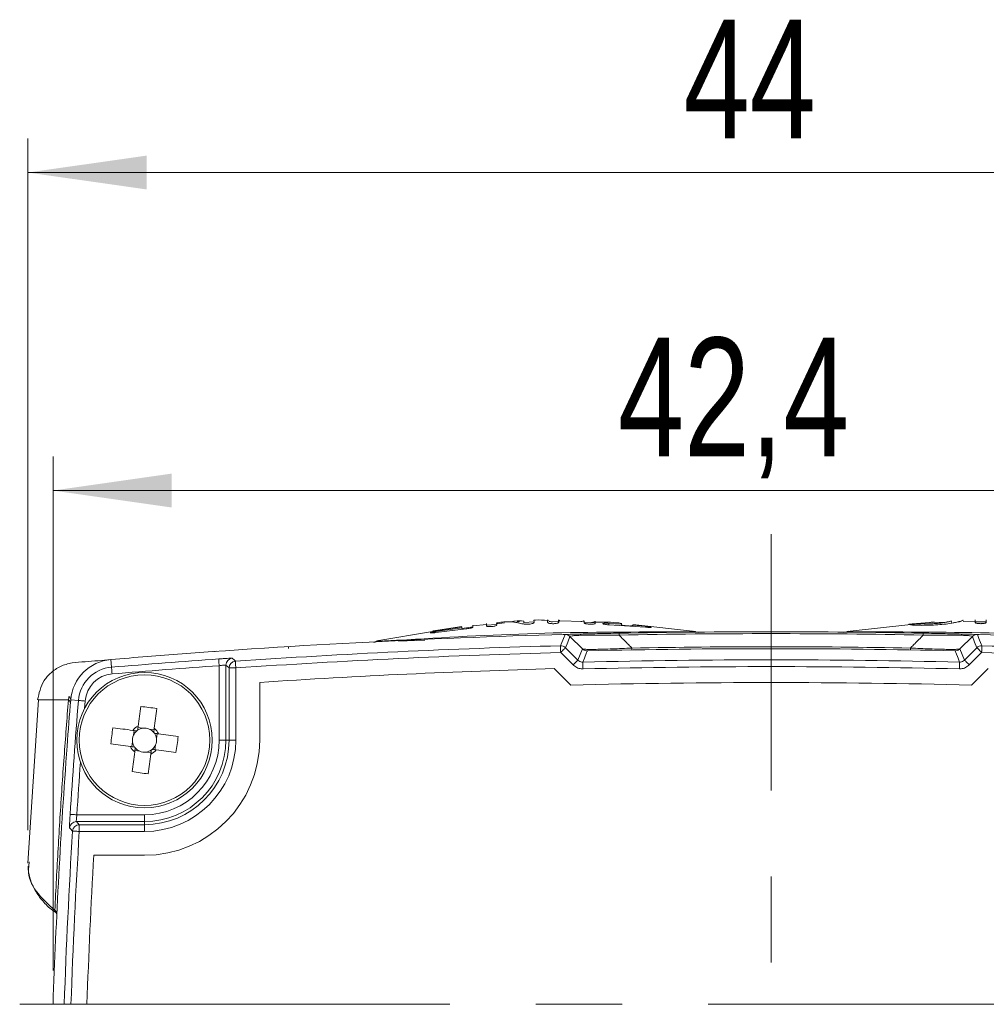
# Model space of a CAD drawing. Header units: millimetres. Extents: x 5 to 415, y 5 to 292.
# Tile 15 of 57: x 77 to 106, y 133 to 162. Entities that reach past the tile are written whole.
import ezdxf

# ---------------------------------------------------------------- set-up
doc = ezdxf.new("R2010")
doc.units = ezdxf.units.MM
doc.linetypes.add('CENTERX2', pattern=[20.32, 12.7, -2.54, 2.54, -2.54])
doc.styles.add('SLDTEXTSTYLE0', font='TXT', dxfattribs={"width": 0.75})
doc.dimstyles.new('SLDDIMSTYLE0', dxfattribs={"dimtxt": 3.5, "dimasz": 3.5, "dimexe": 0, "dimexo": 0.0625, "dimgap": 0.875, "dimtad": 1, "dimdec": 1, "dimrnd": 1e-09, "dimzin": 12, "dimdsep": 46, "dimtxsty": 'SLDTEXTSTYLE0', "dimsah": 1, "dimcen": 0.09, "dimadec": 0, "dimazin": 3, "dimtfac": 1, "dimtdec": 1, "dimtofl": 0, "dimtmove": 0, "dimatfit": 3, "dimfxl": 1, "dimfrac": 2, "dimtolj": 1, "dimtzin": 12, "dimarcsym": 0})

# ---------------------------------------------------------------- blocks, each defined once
blk = doc.blocks.new('_D_9')
at = {"color": 7, "linetype": 'Continuous', "lineweight": 0}
for p, q in [((78.323, 134.279), (78.323, 149.448)), ((120.723, 134.279), (120.723, 149.448)), ((120.723, 148.448), (78.323, 148.448))]:
    blk.add_line(p, q, dxfattribs=at)
for points in [[(78.323, 148.448), (81.823, 147.948), (81.823, 148.948)], [(120.723, 148.448), (117.223, 148.948), (117.223, 147.948)]]:
    blk.add_solid(points, dxfattribs=at)
at = {"color": 7, "linetype": 'Continuous', "lineweight": 0, "insert": (94.997, 152.96), "char_height": 3.5, "attachment_point": 1, "style": 'SLDTEXTSTYLE0'}
blk.add_mtext('42,4', dxfattribs=at)
blk = doc.blocks.new('_D_10')
at = {"color": 7, "linetype": 'Continuous', "lineweight": 0}
for p, q in [((77.584, 138.416), (77.584, 158.837)), ((121.461, 138.416), (121.461, 158.837)), ((121.461, 157.837), (77.584, 157.837))]:
    blk.add_line(p, q, dxfattribs=at)
for points in [[(77.584, 157.837), (81.084, 157.337), (81.084, 158.337)], [(121.461, 157.837), (117.961, 158.337), (117.961, 157.337)]]:
    blk.add_solid(points, dxfattribs=at)
at = {"color": 7, "linetype": 'Continuous', "lineweight": 0, "insert": (96.936, 162.349), "char_height": 3.5, "attachment_point": 1, "style": 'SLDTEXTSTYLE0'}
blk.add_mtext('44', dxfattribs=at)

msp = doc.modelspace()

# ---------------------------------------------------------------- linework, layer by layer
at = {"color": 7, "linetype": 'CENTERX2', "lineweight": 0}
for p, q in [((99.523, 119.275), (99.523, 147.157)), ((77.339, 133.279), (121.518, 133.279))]:
    msp.add_line(p, q, dxfattribs=at)
at = {"color": 7, "linetype": 'Continuous', "lineweight": 15}
for p, q in [((91.12, 144.489), (90.719, 144.451)), ((91.419, 144.492), (91.11, 144.469)), ((91.418, 144.52), (91.42, 144.483)), ((91.648, 144.538), (91.419, 144.516)), ((92.092, 144.579), (92.02, 144.572)), ((92.221, 144.543), (92.208, 144.543)), ((92.221, 144.544), (92.219, 144.594)), ((92.53, 144.572), (92.221, 144.55)), ((92.52, 144.618), (92.522, 144.558)), ((92.924, 144.56), (92.922, 144.615)), ((93.25, 144.571), (92.964, 144.579)), ((93.248, 144.613), (93.25, 144.562)), ((94.002, 144.577), (93.248, 144.601)), ((94.003, 144.547), (94.002, 144.593)), ((94.338, 144.54), (94.003, 144.55)), ((94.329, 144.578), (94.33, 144.533)), ((94.732, 144.477), (94.731, 144.528)), ((94.731, 144.527), (95.108, 144.499)), ((95.813, 144.413), (94.731, 144.485)), ((95.109, 144.45), (95.108, 144.5)), ((95.115, 144.481), (95.129, 144.475)), ((97.284, 144.29), (95.437, 144.491)), ((103.65, 144.496), (101.761, 144.29)), ((103.635, 144.485), (103.635, 144.486)), ((104.198, 144.553), (103.814, 144.52)), ((103.915, 144.466), (103.916, 144.516)), ((104.694, 144.565), (104.293, 144.552)), ((104.841, 144.548), (104.842, 144.57)), ((105.547, 144.593), (105.194, 144.582)), ((105.866, 144.573), (105.543, 144.569)), ((105.873, 144.63), (105.871, 144.562)), ((89.522, 144.286), (87.884, 144.007)), ((89.619, 144.284), (90.394, 144.391)), ((89.62, 144.256), (89.619, 144.285)), ((90.521, 144.366), (89.62, 144.255)), ((89.679, 144.322), (90.392, 144.429)), ((90.392, 144.426), (89.68, 144.32)), ((90.394, 144.391), (90.392, 144.426)), ((90.727, 144.424), (90.394, 144.374)), ((90.396, 144.342), (90.394, 144.392)), ((90.717, 144.471), (90.719, 144.423)), ((95.435, 144.443), (95.108, 144.473)), ((95.436, 144.438), (95.435, 144.474)), ((95.435, 144.473), (95.812, 144.44)), ((95.813, 144.413), (95.812, 144.44)), ((97.377, 144.256), (97.234, 144.296)), ((99.523, 144.279), (99.523, 144.223)), ((99.523, 144.223), (99.523, 143.836)), ((101.811, 144.296), (101.668, 144.256)), ((87.934, 144.017), (87.794, 143.968)), ((87.797, 143.964), (87.94, 144.003)), ((93.583, 144.141), (93.95, 143.774)), ((105.462, 144.141), (105.095, 143.774)), ((83.113, 143.698), (83.154, 143.701)), ((93.675, 143.3), (93.309, 143.666)), ((93.45, 143.807), (93.817, 143.441)), ((99.523, 143.836), (99.523, 143.779)), ((105.595, 143.807), (105.229, 143.441)), ((105.37, 143.3), (105.736, 143.666)), ((80.05, 143.232), (80.031, 143.459)), ((83.228, 141.079), (83.228, 143.277)), ((83.428, 143.295), (83.428, 141.079)), ((83.72, 143.209), (83.52, 143.209)), ((83.52, 141.079), (83.52, 143.209)), ((83.72, 143.209), (83.72, 141.079)), ((93.12, 143.191), (93.607, 142.703)), ((105.926, 143.191), (105.438, 142.703)), ((84.423, 141.079), (84.423, 142.785)), ((77.897, 142.269), (77.584, 137.448)), ((79.071, 142.25), (78.844, 142.269)), ((80.715, 141.363), (80.696, 141.221)), ((80.972, 141.431), (80.83, 141.45)), ((81.306, 141.387), (81.164, 141.406)), ((80.671, 141.029), (80.652, 140.887)), ((81.374, 141.13), (81.393, 141.272)), ((83.428, 141.079), (83.228, 141.079)), ((83.428, 141.079), (83.52, 141.079)), ((83.72, 141.079), (83.52, 141.079)), ((80.739, 140.772), (80.881, 140.753)), ((81.073, 140.728), (81.215, 140.709)), ((81.33, 140.796), (81.349, 140.938)), ((81.023, 138.674), (79.012, 138.674)), ((79.027, 138.874), (81.023, 138.874)), ((81.023, 138.674), (81.023, 138.874)), ((81.023, 138.674), (81.023, 138.582)), ((79.099, 138.382), (79.099, 138.582)), ((79.099, 138.582), (81.023, 138.582)), ((81.023, 138.382), (79.099, 138.382)), ((81.023, 138.382), (81.023, 138.582)), ((79.528, 137.679), (81.023, 137.679)), ((77.622, 137.485), (77.609, 137.362)), ((78.653, 133.279), (78.323, 133.279))]:
    msp.add_line(p, q, dxfattribs=at)
at = {"color": 8, "linetype": 'Continuous', "lineweight": 15}
for p, q in [((93.472, 144.199), (93.381, 144.197)), ((97.229, 144.282), (97.229, 144.282)), ((101.816, 144.282), (101.816, 144.282)), ((105.573, 144.199), (105.664, 144.197)), ((87.797, 143.964), (87.797, 143.964)), ((87.94, 144.003), (87.94, 144.003)), ((89.296, 144.035), (88.525, 143.999)), ((79.271, 142.234), (79.252, 142.01))]:
    msp.add_line(p, q, dxfattribs=at)
at = {"color": 7, "linetype": 'Continuous', "lineweight": 15, "flags": 128}
for points in [[(93.304, 143.866), (93.306, 143.871), (93.323, 143.914), (93.39, 144.083), (93.437, 144.2)], [(95.033, 144.18), (95.033, 144.192), (95.033, 144.204), (95.033, 144.213), (95.032, 144.221), (95.032, 144.228), (95.032, 144.232), (95.032, 144.235), (95.032, 144.236)], [(104.012, 144.18), (104.012, 144.192), (104.013, 144.204), (104.013, 144.213), (104.013, 144.221), (104.013, 144.228), (104.013, 144.232), (104.013, 144.235), (104.013, 144.236)], [(105.742, 143.866), (105.74, 143.871), (105.723, 143.914), (105.655, 144.083), (105.609, 144.2)], [(93.583, 144.141), (93.516, 143.972), (93.45, 143.807)], [(105.462, 144.141), (105.529, 143.972), (105.595, 143.807)], [(93.309, 143.666), (93.308, 143.704), (93.307, 143.741), (93.306, 143.775), (93.305, 143.805), (93.304, 143.83), (93.304, 143.849), (93.304, 143.861), (93.304, 143.866)], [(93.309, 143.666), (93.336, 143.693), (93.362, 143.719), (93.386, 143.743), (93.408, 143.765), (93.425, 143.782), (93.438, 143.796), (93.447, 143.804), (93.45, 143.807)], [(93.817, 143.441), (93.882, 143.605), (93.95, 143.774)], [(94.096, 143.716), (94.092, 143.705), (94.075, 143.663), (94.007, 143.494), (93.963, 143.382)], [(95.411, 143.799), (95.412, 143.786), (95.412, 143.775), (95.412, 143.765), (95.412, 143.757), (95.412, 143.751), (95.412, 143.747), (95.412, 143.744), (95.412, 143.743)], [(103.634, 143.799), (103.634, 143.786), (103.633, 143.775), (103.633, 143.765), (103.633, 143.757), (103.633, 143.751), (103.633, 143.747), (103.633, 143.744), (103.633, 143.743)], [(104.949, 143.716), (104.953, 143.705), (104.97, 143.663), (105.038, 143.494), (105.082, 143.382)], [(105.229, 143.441), (105.163, 143.605), (105.095, 143.774)], [(105.736, 143.666), (105.709, 143.693), (105.683, 143.719), (105.659, 143.743), (105.638, 143.765), (105.62, 143.782), (105.607, 143.796), (105.598, 143.804), (105.595, 143.807)], [(105.736, 143.666), (105.737, 143.704), (105.738, 143.741), (105.739, 143.775), (105.74, 143.805), (105.741, 143.83), (105.741, 143.849), (105.742, 143.861), (105.742, 143.866)], [(83.228, 143.277), (83.225, 143.316), (83.222, 143.353), (83.22, 143.387), (83.218, 143.417), (83.216, 143.442), (83.215, 143.46), (83.214, 143.472), (83.214, 143.477)], [(83.614, 143.495), (83.624, 143.485), (83.666, 143.446), (83.706, 143.409)], [(83.72, 143.209), (83.717, 143.248), (83.714, 143.284), (83.712, 143.319), (83.71, 143.349), (83.708, 143.373), (83.707, 143.392), (83.706, 143.404), (83.706, 143.409)], [(93.675, 143.3), (93.702, 143.327), (93.729, 143.353), (93.753, 143.377), (93.774, 143.398), (93.792, 143.416), (93.805, 143.429), (93.813, 143.438), (93.817, 143.441)], [(93.968, 143.183), (93.967, 143.221), (93.966, 143.258), (93.965, 143.292), (93.964, 143.322), (93.964, 143.347), (93.963, 143.366), (93.963, 143.378), (93.963, 143.382)], [(105.078, 143.183), (105.078, 143.221), (105.079, 143.258), (105.08, 143.292), (105.081, 143.322), (105.082, 143.347), (105.082, 143.366), (105.082, 143.378), (105.082, 143.382)], [(105.37, 143.3), (105.343, 143.327), (105.317, 143.353), (105.293, 143.377), (105.271, 143.398), (105.254, 143.416), (105.24, 143.429), (105.232, 143.438), (105.229, 143.441)], [(80.066, 143.033), (80.063, 143.071), (80.06, 143.108), (80.057, 143.142), (80.055, 143.172), (80.053, 143.197), (80.051, 143.215), (80.05, 143.227), (80.05, 143.232)], [(83.52, 143.209), (83.474, 143.252), (83.428, 143.295)], [(79.271, 142.234), (79.232, 142.237), (79.195, 142.24), (79.161, 142.243), (79.131, 142.246), (79.107, 142.248), (79.088, 142.249), (79.076, 142.25), (79.071, 142.25)], [(80.913, 142.073), (80.904, 142.002), (80.894, 141.93), (80.885, 141.858), (80.875, 141.785), (80.865, 141.712), (80.855, 141.639), (80.845, 141.565), (80.836, 141.491)], [(81.311, 141.428), (81.321, 141.502), (81.331, 141.575), (81.341, 141.649), (81.351, 141.722), (81.36, 141.794), (81.37, 141.866), (81.38, 141.938), (81.389, 142.009)], [(80.674, 141.368), (80.6, 141.378), (80.527, 141.388), (80.453, 141.398), (80.38, 141.407), (80.308, 141.417), (80.236, 141.427), (80.164, 141.436), (80.093, 141.446)], [(82.016, 141.189), (81.945, 141.198), (81.873, 141.208), (81.801, 141.217), (81.728, 141.227), (81.655, 141.237), (81.582, 141.247), (81.509, 141.257), (81.435, 141.266)], [(80.029, 140.97), (80.1, 140.961), (80.172, 140.951), (80.244, 140.941), (80.317, 140.932), (80.39, 140.922), (80.463, 140.912), (80.537, 140.902), (80.611, 140.892)], [(80.734, 140.731), (80.724, 140.657), (80.714, 140.584), (80.704, 140.51), (80.695, 140.437), (80.685, 140.365), (80.675, 140.293), (80.666, 140.221), (80.656, 140.15)], [(81.371, 140.791), (81.445, 140.781), (81.518, 140.771), (81.592, 140.761), (81.665, 140.751), (81.737, 140.742), (81.809, 140.732), (81.881, 140.722), (81.952, 140.713)], [(81.132, 140.086), (81.141, 140.157), (81.151, 140.229), (81.161, 140.301), (81.17, 140.374), (81.18, 140.447), (81.19, 140.52), (81.2, 140.593), (81.21, 140.667)], [(79.027, 138.874), (78.989, 138.877), (78.952, 138.879), (78.918, 138.881), (78.888, 138.883), (78.863, 138.885), (78.844, 138.886), (78.832, 138.887), (78.828, 138.887)], [(79.012, 138.674), (79.055, 138.628), (79.099, 138.582)], [(78.899, 138.395), (78.889, 138.405), (78.85, 138.447), (78.813, 138.487)], [(79.099, 138.382), (79.06, 138.385), (79.023, 138.387), (78.989, 138.389), (78.959, 138.391), (78.934, 138.392), (78.916, 138.394), (78.904, 138.394), (78.899, 138.395)]]:
    msp.add_lwpolyline(points, dxfattribs=at)
at = {"color": 7, "linetype": 'Continuous', "lineweight": 15}
for radius in [2, 1.928]:
    msp.add_circle((81.023, 141.079), radius, dxfattribs=at)
for centre, radius, start, end in [((99.523, -87.721), 232, 91.50317, 94.55369), ((99.523, -87.721), 232, 85.44631, 88.49683), ((99.523, -87.721), 231.67, 91.53827, 93.91477), ((99.523, -87.721), 231.47, 91.53827, 93.91477), ((85.112, 143.783), 0.162, 0.8327, 21.0703), ((93.309, 143.666), 0.2, 45.0176, 91.5204), ((99.523, -87.721), 231.5, 88.65685, 91.34315), ((105.736, 143.666), 0.2, 88.4796, 134.9824), ((99.523, -87.721), 231.47, 86.08523, 88.46173), ((99.523, -87.721), 231.67, 86.08523, 88.46173), ((80.14, 142.164), 1.3, 94.8195, 175.3608), ((99.523, -87.721), 232, 94.55369, 94.81953), ((99.523, -87.721), 231.772, 94.03502, 94.81953), ((83.628, 143.295), 0.2, 93.9785, 179.9571), ((83.72, 143.209), 0.2, 93.9578, 179.9571), ((99.523, -87.721), 231.17, 88.62187, 91.37813), ((80.14, 142.164), 1.072, 94.8195, 175.3608), ((80.14, 142.164), 0.872, 94.8195, 175.3608), ((99.523, -87.721), 231.572, 94.03502, 94.81953), ((99.523, -87.721), 231, 91.58838, 93.74798), ((99.523, -87.721), 230.97, 88.62187, 91.37813), ((99.523, -87.721), 230.5, 88.52932, 91.47068), ((273.704, 126.457), 195.5, 175.36077, 175.76275), ((78.729, 142.271), 0.115, 359.1441, 56.349), ((273.704, 126.457), 195.272, 175.36077, 176.35026), ((80.213, 135.029), 7.078, 80.4393, 84.3254), ((87.073, 140.27), 7.079, 170.4394, 174.3252), ((81.023, 141.079), 0.453, 114.4102, 140.3545), ((81.023, 141.079), 0.356, 129.92, 156.5502), ((81.023, 141.079), 0.356, 124.8447, 129.92), ((81.023, 141.079), 0.356, 98.2145, 124.8447), ((81.023, 141.079), 0.356, 66.5502, 98.2145), ((81.023, 141.079), 0.355, 39.92, 66.5502), ((81.023, 141.079), 0.355, 34.8447, 39.92), ((81.023, 141.079), 0.453, 24.4102, 50.3545), ((81.023, 141.079), 0.355, 8.2145, 34.8447), ((81.023, 141.079), 0.356, 156.5502, 188.2145), ((81.023, 141.079), 0.356, 188.2145, 214.8447), ((81.023, 141.079), 3.4, 270, 0), ((81.023, 141.079), 2.697, 270, 0), ((81.023, 141.079), 2.497, 270, 0), ((81.023, 141.079), 2.405, 270, 0), ((81.023, 141.079), 2.205, 270, 0), ((81.023, 141.079), 0.355, 336.5502, 8.2145), ((74.973, 141.888), 7.078, 350.4391, 354.3256), ((273.704, 126.457), 195.5, 175.76275, 178), ((81.023, 141.079), 0.453, 204.4102, 230.3545), ((81.023, 141.079), 0.355, 214.8447, 219.92), ((81.023, 141.079), 0.356, 219.92, 246.5502), ((81.023, 141.079), 0.356, 246.5502, 278.2145), ((81.023, 141.079), 0.355, 278.2145, 304.8447), ((81.023, 141.079), 0.453, 294.4102, 320.3545), ((81.023, 141.079), 0.355, 304.8447, 309.92), ((81.023, 141.079), 0.355, 309.92, 336.5502), ((81.832, 147.129), 7.078, 260.4392, 264.3254), ((79.012, 138.474), 0.2, 90.0423, 176.4257), ((273.704, 126.457), 195.17, 176.49315, 177.99662), ((273.704, 126.457), 194.97, 176.49315, 177.99456), ((79.099, 138.382), 0.2, 90.0424, 176.4504), ((273.704, 126.457), 194.5, 176.69214, 177.98971), ((78.448, 136.043), 0.0726, 171.7131, 231.9493)]:
    msp.add_arc(centre, radius, start, end, dxfattribs=at)
at = {"color": 8, "linetype": 'Continuous', "lineweight": 15}
msp.add_arc((273.704, 126.457), 195.072, 175.89335, 176.35026, dxfattribs=at)
at = {"color": 7, "linetype": 'Continuous', "lineweight": 15}
for centre, major_axis, start_param, end_param in [((81.028, 141.123), (0.042, 0.311), 5.965618, 6.600753), ((80.979, 141.085), (0.311, -0.042), 2.824025, 3.45916), ((81.066, 141.074), (0.311, -0.042), 5.965618, 6.600753), ((81.017, 141.036), (0.042, 0.311), 2.824025, 3.45916)]:
    msp.add_ellipse(centre, major_axis=major_axis, ratio=0.990116, start_param=start_param, end_param=end_param, dxfattribs=at)
for points, knots in [([(91.119, 144.456), (91.118, 144.496), (91.116, 144.537), (91.117, 144.519), (91.117, 144.519)], [0, 0, 0, 0, 0.9759372, 1, 1, 1, 1]), ([(91.42, 144.483), (91.419, 144.478), (91.418, 144.469), (91.389, 144.454), (91.347, 144.442), (91.305, 144.435), (91.279, 144.432), (91.272, 144.432)], [0, 0, 0, 0, 0.34455, 0.542286, 0.740749, 0.930968, 1, 1, 1, 1]), ([(92.097, 144.532), (92.059, 144.54), (91.947, 144.564), (91.778, 144.579), (91.588, 144.57), (91.475, 144.549), (91.418, 144.538)], [0, 0, 0, 0, 0.164581, 0.49394, 0.746509, 1, 1, 1, 1]), ([(91.822, 144.569), (91.866, 144.579), (91.998, 144.607), (92.131, 144.599), (92.219, 144.593)], [0, 0, 0, 0, 0.335374, 1, 1, 1, 1]), ([(92.33, 144.498), (92.315, 144.498), (92.277, 144.498), (92.216, 144.503), (92.151, 144.515), (92.117, 144.526), (92.097, 144.532)], [0, 0, 0, 0, 0.135923, 0.322381, 0.606919, 1, 1, 1, 1]), ([(92.506, 144.532), (92.494, 144.527), (92.472, 144.518), (92.416, 144.506), (92.365, 144.5), (92.338, 144.499), (92.33, 144.498)], [0, 0, 0, 0, 0.3207437, 0.6444668, 0.9052282, 1, 1, 1, 1]), ([(92.522, 144.558), (92.522, 144.556), (92.521, 144.552), (92.518, 144.543), (92.51, 144.536), (92.506, 144.532)], [0, 0, 0, 0, 0.256212, 0.512476, 1, 1, 1, 1]), ([(92.922, 144.612), (92.804, 144.622), (92.67, 144.634), (92.537, 144.62), (92.52, 144.619)], [0, 0, 0, 0, 0.8748947, 1, 1, 1, 1]), ([(92.922, 144.628), (92.923, 144.624), (92.926, 144.615), (92.967, 144.589), (93.044, 144.573), (93.071, 144.567)], [0, 0, 0, 0, 0.389029, 0.781592, 1, 1, 1, 1]), ([(93.089, 144.517), (93.072, 144.517), (93.039, 144.518), (92.994, 144.523), (92.957, 144.531), (92.928, 144.544), (92.925, 144.554), (92.924, 144.56)], [0, 0, 0, 0, 0.1571974, 0.3054844, 0.4822049, 0.6694895, 1, 1, 1, 1]), ([(93.25, 144.562), (93.249, 144.557), (93.247, 144.548), (93.225, 144.534), (93.181, 144.524), (93.132, 144.518), (93.101, 144.517), (93.089, 144.517)], [0, 0, 0, 0, 0.2754558, 0.4912073, 0.7091237, 0.8941659, 1, 1, 1, 1]), ([(93.28, 144.607), (93.267, 144.613), (93.248, 144.621), (93.248, 144.626), (93.248, 144.627)], [0, 0, 0, 0, 0.677207, 1, 1, 1, 1]), ([(94.002, 144.606), (94.001, 144.604), (94, 144.599), (93.978, 144.588), (93.927, 144.582), (93.908, 144.58)], [0, 0, 0, 0, 0.38075, 0.764824, 1, 1, 1, 1]), ([(94.169, 144.501), (94.152, 144.502), (94.118, 144.505), (94.072, 144.511), (94.034, 144.52), (94.007, 144.533), (94.005, 144.541), (94.003, 144.547)], [0, 0, 0, 0, 0.158488, 0.312838, 0.494866, 0.682677, 1, 1, 1, 1]), ([(94.33, 144.533), (94.329, 144.529), (94.327, 144.521), (94.305, 144.511), (94.26, 144.504), (94.214, 144.501), (94.181, 144.501), (94.169, 144.501)], [0, 0, 0, 0, 0.254249, 0.511733, 0.697085, 0.882796, 1, 1, 1, 1]), ([(94.18, 144.545), (94.208, 144.549), (94.287, 144.561), (94.321, 144.58), (94.326, 144.586), (94.329, 144.589)], [0, 0, 0, 0, 0.221388, 0.646276, 1, 1, 1, 1]), ([(95.112, 144.527), (95.051, 144.534), (94.791, 144.565), (94.529, 144.566), (94.328, 144.566)], [0, 0, 0, 0, 0.2334, 1, 1, 1, 1]), ([(94.554, 144.518), (94.556, 144.52), (94.561, 144.525), (94.585, 144.529), (94.619, 144.531), (94.669, 144.53), (94.708, 144.528), (94.731, 144.527)], [0, 0, 0, 0, 0.236117, 0.415622, 0.565736, 0.753027, 1, 1, 1, 1]), ([(94.731, 144.485), (94.706, 144.486), (94.661, 144.49), (94.607, 144.497), (94.572, 144.505), (94.556, 144.512), (94.555, 144.516), (94.554, 144.518)], [0, 0, 0, 0, 0.276635, 0.504717, 0.673701, 0.843559, 1, 1, 1, 1]), ([(103.814, 144.52), (103.779, 144.516), (103.727, 144.512), (103.665, 144.506), (103.628, 144.502), (103.601, 144.5), (103.588, 144.498), (103.586, 144.497), (103.586, 144.497)], [0, 0, 0, 0, 0.27154, 0.407805, 0.517549, 0.627483, 0.820965, 1, 1, 1, 1]), ([(103.635, 144.485), (103.638, 144.487), (103.644, 144.49), (103.679, 144.497), (103.727, 144.503), (103.768, 144.507), (103.788, 144.509), (103.792, 144.51)], [0, 0, 0, 0, 0.247973, 0.501315, 0.765734, 0.952079, 1, 1, 1, 1]), ([(104.313, 144.477), (104.266, 144.475), (104.125, 144.469), (103.924, 144.467), (103.747, 144.471), (103.655, 144.477), (103.641, 144.483), (103.635, 144.485)], [0, 0, 0, 0, 0.152154, 0.460061, 0.670425, 0.882016, 1, 1, 1, 1]), ([(103.792, 144.51), (103.809, 144.511), (103.842, 144.514), (103.884, 144.516), (103.906, 144.516), (103.916, 144.516)], [0, 0, 0, 0, 0.331012, 0.668342, 1, 1, 1, 1]), ([(103.916, 144.516), (103.937, 144.515), (103.979, 144.514), (104.058, 144.51), (104.182, 144.511), (104.277, 144.516), (104.332, 144.519)], [0, 0, 0, 0, 0.238981, 0.479721, 0.704007, 1, 1, 1, 1]), ([(104.348, 144.565), (104.345, 144.565), (104.341, 144.565), (104.314, 144.563), (104.275, 144.559), (104.233, 144.556), (104.206, 144.554), (104.198, 144.553)], [0, 0, 0, 0, 0.210253, 0.422529, 0.652723, 0.892609, 1, 1, 1, 1]), ([(105.194, 144.616), (105.184, 144.611), (105.166, 144.602), (105.02, 144.558), (104.815, 144.52), (104.566, 144.492), (104.396, 144.482), (104.313, 144.477)], [0, 0, 0, 0, 0.283104, 0.472097, 0.662315, 0.834846, 1, 1, 1, 1]), ([(104.332, 144.519), (104.399, 144.524), (104.515, 144.533), (104.662, 144.553), (104.772, 144.575), (104.833, 144.594), (104.839, 144.597), (104.842, 144.598)], [0, 0, 0, 0, 0.2081367, 0.3570362, 0.5407507, 0.7849834, 1, 1, 1, 1]), ([(104.842, 144.598), (104.838, 144.597), (104.83, 144.595), (104.772, 144.579), (104.709, 144.568), (104.694, 144.565)], [0, 0, 0, 0, 0.491185, 0.876076, 1, 1, 1, 1]), ([(104.894, 144.543), (104.943, 144.552), (105.054, 144.573), (105.166, 144.607), (105.184, 144.613), (105.194, 144.616)], [0, 0, 0, 0, 0.238363, 0.541276, 1, 1, 1, 1]), ([(105.544, 144.559), (105.545, 144.603), (105.547, 144.646), (105.546, 144.627), (105.546, 144.626)], [0, 0, 0, 0, 0.992162, 1, 1, 1, 1]), ([(105.708, 144.517), (105.693, 144.518), (105.662, 144.519), (105.618, 144.523), (105.58, 144.531), (105.548, 144.543), (105.546, 144.553), (105.544, 144.559)], [0, 0, 0, 0, 0.142007, 0.289228, 0.462235, 0.648779, 1, 1, 1, 1]), ([(105.871, 144.562), (105.869, 144.555), (105.867, 144.545), (105.834, 144.531), (105.79, 144.523), (105.746, 144.518), (105.718, 144.518), (105.708, 144.517)], [0, 0, 0, 0, 0.3423529, 0.5423271, 0.7431, 0.9038688, 1, 1, 1, 1]), ([(96.651, 144.274), (95.295, 144.272), (92.581, 144.268), (89.872, 144.109), (88.517, 144.029)], [0, 0, 0, 0, 0.499997, 1, 1, 1, 1]), ([(89.458, 144.248), (89.461, 144.25), (89.465, 144.254), (89.491, 144.262), (89.527, 144.269), (89.572, 144.277), (89.605, 144.282), (89.619, 144.284)], [0, 0, 0, 0, 0.277115, 0.442717, 0.609831, 0.823955, 1, 1, 1, 1]), ([(89.62, 144.255), (89.599, 144.253), (89.564, 144.248), (89.519, 144.245), (89.487, 144.244), (89.464, 144.245), (89.46, 144.247), (89.458, 144.248)], [0, 0, 0, 0, 0.253808, 0.430791, 0.606836, 0.809502, 1, 1, 1, 1]), ([(89.523, 144.297), (89.526, 144.298), (89.53, 144.299), (89.555, 144.302), (89.59, 144.308), (89.634, 144.315), (89.666, 144.32), (89.679, 144.322)], [0, 0, 0, 0, 0.284539, 0.44609, 0.608859, 0.828105, 1, 1, 1, 1]), ([(89.68, 144.32), (89.657, 144.316), (89.619, 144.311), (89.574, 144.304), (89.545, 144.3), (89.527, 144.298), (89.524, 144.297), (89.523, 144.297)], [0, 0, 0, 0, 0.2797649, 0.4650042, 0.6491338, 0.8612432, 1, 1, 1, 1]), ([(90.719, 144.423), (90.718, 144.419), (90.718, 144.412), (90.702, 144.401), (90.672, 144.391), (90.625, 144.381), (90.573, 144.372), (90.534, 144.368), (90.521, 144.366)], [0, 0, 0, 0, 0.246465, 0.41616, 0.545889, 0.675176, 0.893374, 1, 1, 1, 1]), ([(91.272, 144.432), (91.258, 144.431), (91.23, 144.429), (91.189, 144.43), (91.153, 144.433), (91.122, 144.442), (91.121, 144.451), (91.119, 144.456)], [0, 0, 0, 0, 0.13933, 0.287267, 0.459983, 0.645074, 1, 1, 1, 1]), ([(93.437, 144.2), (93.437, 144.2), (93.464, 144.2), (93.597, 144.204), (93.705, 144.206), (93.926, 144.212), (94.011, 144.214), (94.193, 144.218), (94.289, 144.22), (94.493, 144.225), (94.6, 144.227), (94.814, 144.232), (94.923, 144.234), (95.032, 144.236)], [0, 0, 0, 0, 0.25, 0.25, 0.5, 0.5, 0.625, 0.625, 0.75, 0.75, 0.875, 0.875, 1, 1, 1, 1]), ([(93.437, 144.2), (93.459, 144.198), (93.504, 144.195), (93.553, 144.168), (93.577, 144.147), (93.583, 144.141)], [0, 0, 0, 0, 0.415385, 0.830769, 1, 1, 1, 1]), ([(95.366, 144.449), (95.378, 144.45), (95.404, 144.451), (95.431, 144.456), (95.434, 144.461), (95.435, 144.464)], [0, 0, 0, 0, 0.229735, 0.501032, 1, 1, 1, 1]), ([(95.812, 144.44), (95.84, 144.437), (95.882, 144.433), (95.934, 144.426), (95.966, 144.421), (95.983, 144.416), (95.986, 144.414), (95.988, 144.412)], [0, 0, 0, 0, 0.304253, 0.468564, 0.634134, 0.849719, 1, 1, 1, 1]), ([(95.988, 144.412), (95.985, 144.411), (95.981, 144.409), (95.959, 144.407), (95.926, 144.407), (95.876, 144.409), (95.836, 144.411), (95.813, 144.413)], [0, 0, 0, 0, 0.223561, 0.406306, 0.556217, 0.73881, 1, 1, 1, 1]), ([(97.229, 144.282), (97.226, 144.281), (97.222, 144.28), (97.174, 144.278), (97.068, 144.276), (96.908, 144.274), (96.764, 144.273), (96.689, 144.274), (96.651, 144.274)], [0, 0, 0, 0, 0.124713, 0.250103, 0.500412, 0.750456, 0.875486, 1, 1, 1, 1]), ([(101.816, 144.282), (101.819, 144.281), (101.824, 144.28), (101.871, 144.278), (101.977, 144.276), (102.138, 144.274), (102.281, 144.273), (102.356, 144.274), (102.394, 144.274)], [0, 0, 0, 0, 0.124713, 0.250103, 0.500412, 0.750456, 0.875486, 1, 1, 1, 1]), ([(102.394, 144.274), (103.751, 144.272), (106.464, 144.268), (109.173, 144.109), (110.528, 144.029)], [0, 0, 0, 0, 0.499997, 1, 1, 1, 1]), ([(105.609, 144.2), (105.609, 144.2), (105.581, 144.2), (105.448, 144.204), (105.34, 144.206), (105.119, 144.212), (105.034, 144.214), (104.852, 144.218), (104.756, 144.22), (104.552, 144.225), (104.445, 144.227), (104.231, 144.232), (104.123, 144.234), (104.013, 144.236)], [0, 0, 0, 0, 0.25, 0.25, 0.5, 0.5, 0.625, 0.625, 0.75, 0.75, 0.875, 0.875, 1, 1, 1, 1]), ([(105.609, 144.2), (105.586, 144.198), (105.541, 144.195), (105.492, 144.168), (105.469, 144.147), (105.462, 144.141)], [0, 0, 0, 0, 0.415385, 0.830769, 1, 1, 1, 1]), ([(88.517, 144.029), (88.48, 144.027), (88.405, 144.022), (88.261, 144.014), (88.101, 144.006), (87.995, 144.002), (87.948, 144.001), (87.943, 144.002), (87.94, 144.003)], [0, 0, 0, 0, 0.124511, 0.249539, 0.499588, 0.749891, 0.875284, 1, 1, 1, 1]), ([(95.033, 144.18), (94.932, 144.181), (94.832, 144.182), (94.632, 144.182), (94.533, 144.182), (94.342, 144.182), (94.252, 144.181), (94.083, 144.179), (94.004, 144.177), (93.868, 144.173), (93.81, 144.17), (93.715, 144.165), (93.678, 144.162), (93.595, 144.154), (93.577, 144.147), (93.583, 144.141)], [0, 0, 0, 0, 0.125, 0.125, 0.25, 0.25, 0.375, 0.375, 0.5, 0.5, 0.625, 0.625, 0.75, 0.75, 1, 1, 1, 1]), ([(95.033, 144.18), (95.117, 144.095), (95.202, 144.01), (95.286, 143.925), (95.297, 143.914), (95.309, 143.902), (95.32, 143.891), (95.351, 143.86), (95.381, 143.83), (95.411, 143.799)], [0.0000969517, 0.0000969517, 0.0000969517, 0.0000969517, 0.0005452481, 0.0005452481, 0.0005452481, 0.0006058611, 0.0006058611, 0.0006058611, 0.0007674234, 0.0007674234, 0.0007674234, 0.0007674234]), ([(104.012, 144.18), (103.928, 144.095), (103.843, 144.01), (103.759, 143.925), (103.748, 143.914), (103.736, 143.902), (103.725, 143.891), (103.695, 143.86), (103.664, 143.83), (103.634, 143.799)], [0.0000969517, 0.0000969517, 0.0000969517, 0.0000969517, 0.0005452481, 0.0005452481, 0.0005452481, 0.0006058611, 0.0006058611, 0.0006058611, 0.0007674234, 0.0007674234, 0.0007674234, 0.0007674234]), ([(104.012, 144.18), (104.113, 144.181), (104.214, 144.182), (104.413, 144.182), (104.513, 144.182), (104.703, 144.182), (104.793, 144.181), (104.963, 144.179), (105.042, 144.177), (105.177, 144.173), (105.235, 144.17), (105.33, 144.165), (105.367, 144.162), (105.45, 144.154), (105.468, 144.147), (105.462, 144.141)], [0, 0, 0, 0, 0.125, 0.125, 0.25, 0.25, 0.375, 0.375, 0.5, 0.5, 0.625, 0.625, 0.75, 0.75, 1, 1, 1, 1]), ([(83.067, 143.695), (83.07, 143.695), (83.08, 143.696), (83.083, 143.696), (83.085, 143.696)], [0, 0, 0, 0, 0.314044, 1, 1, 1, 1]), ([(93.95, 143.774), (93.957, 143.768), (93.988, 143.763), (94.087, 143.758), (94.128, 143.758), (94.227, 143.757), (94.286, 143.758), (94.421, 143.76), (94.495, 143.762), (94.658, 143.767), (94.746, 143.77), (95.018, 143.78), (95.215, 143.789), (95.411, 143.799)], [0, 0, 0, 0, 0.25, 0.25, 0.375, 0.375, 0.5, 0.5, 0.625, 0.625, 0.75, 0.75, 1, 1, 1, 1]), ([(93.95, 143.774), (93.968, 143.76), (94.002, 143.731), (94.056, 143.717), (94.087, 143.716), (94.096, 143.716)], [0, 0, 0, 0, 0.416825, 0.833653, 1, 1, 1, 1]), ([(105.095, 143.774), (105.089, 143.768), (105.057, 143.763), (104.958, 143.758), (104.918, 143.758), (104.818, 143.757), (104.759, 143.758), (104.624, 143.76), (104.55, 143.762), (104.388, 143.767), (104.299, 143.77), (104.027, 143.78), (103.831, 143.789), (103.634, 143.799)], [0, 0, 0, 0, 0.25, 0.25, 0.375, 0.375, 0.5, 0.5, 0.625, 0.625, 0.75, 0.75, 1, 1, 1, 1]), ([(105.095, 143.774), (105.078, 143.76), (105.043, 143.731), (104.989, 143.717), (104.958, 143.716), (104.949, 143.716)], [0, 0, 0, 0, 0.416825, 0.833653, 1, 1, 1, 1]), ([(80.031, 143.459), (79.778, 143.435), (79.398, 143.398), (78.886, 143.374), (78.527, 143.266), (78.252, 143.074), (77.97, 142.75), (77.91, 142.464), (77.868, 142.269)], [0, 0, 0, 0, 0.243417, 0.366658, 0.48641, 0.608245, 0.733582, 1, 1, 1, 1]), ([(83.614, 143.495), (83.612, 143.495), (83.606, 143.497), (83.559, 143.496), (83.469, 143.493), (83.349, 143.486), (83.259, 143.48), (83.214, 143.477)], [0, 0, 0, 0, 0.126355, 0.344079, 0.56238, 0.781179, 1, 1, 1, 1]), ([(93.817, 143.441), (93.834, 143.427), (93.869, 143.398), (93.923, 143.383), (93.954, 143.383), (93.963, 143.382)], [0, 0, 0, 0, 0.416516, 0.83301, 1, 1, 1, 1]), ([(105.229, 143.441), (105.211, 143.427), (105.176, 143.398), (105.123, 143.383), (105.091, 143.383), (105.082, 143.382)], [0, 0, 0, 0, 0.416516, 0.83301, 1, 1, 1, 1]), ([(83.428, 143.295), (83.427, 143.296), (83.424, 143.297), (83.4, 143.297), (83.355, 143.293), (83.295, 143.287), (83.25, 143.281), (83.228, 143.277)], [0, 0, 0, 0, 0.126162, 0.343432, 0.561445, 0.780427, 1, 1, 1, 1]), ([(93.968, 143.183), (93.95, 143.183), (93.887, 143.184), (93.78, 143.214), (93.71, 143.271), (93.675, 143.3)], [0, 0, 0, 0, 0.166978, 0.58349, 1, 1, 1, 1]), ([(105.078, 143.183), (105.096, 143.183), (105.158, 143.184), (105.265, 143.214), (105.335, 143.271), (105.37, 143.3)], [0, 0, 0, 0, 0.166978, 0.58349, 1, 1, 1, 1]), ([(77.886, 142.269), (77.882, 142.269), (77.872, 142.269), (78.016, 142.269), (78.292, 142.269), (78.616, 142.269), (78.779, 142.269)], [0, 0, 0, 0, 0.1350314, 0.4225076, 0.7108752, 1, 1, 1, 1]), ([(78.377, 136.054), (78.392, 136.363), (78.438, 137.272), (78.526, 138.78), (78.643, 140.543), (78.734, 141.706), (78.778, 142.269)], [0, 0, 0, 0, 0.149055, 0.438584, 0.728113, 1, 1, 1, 1]), ([(78.835, 142.159), (78.835, 142.169), (78.835, 142.189), (78.824, 142.218), (78.806, 142.245), (78.787, 142.261), (78.778, 142.269)], [0, 0, 0, 0, 0.25, 0.500001, 0.749999, 1, 1, 1, 1]), ([(78.779, 142.269), (78.779, 142.269), (78.783, 142.3), (78.788, 142.333), (78.793, 142.366)], [0, 0, 0, 0, 0.000433, 1, 1, 1, 1]), ([(80.794, 141.352), (80.782, 141.354), (80.745, 141.359), (80.706, 141.364), (80.679, 141.368), (80.674, 141.368)], [0, 0, 0, 0, 0.290536, 0.88255, 1, 1, 1, 1]), ([(80.836, 141.491), (80.835, 141.487), (80.831, 141.46), (80.826, 141.421), (80.821, 141.384), (80.819, 141.371)], [0, 0, 0, 0, 0.117451, 0.709464, 1, 1, 1, 1]), ([(81.295, 141.308), (81.297, 141.32), (81.302, 141.357), (81.307, 141.396), (81.311, 141.423), (81.311, 141.428)], [0, 0, 0, 0, 0.290536, 0.882549, 1, 1, 1, 1]), ([(81.435, 141.266), (81.43, 141.267), (81.403, 141.271), (81.364, 141.276), (81.327, 141.281), (81.314, 141.283)], [0, 0, 0, 0, 0.11745, 0.709464, 1, 1, 1, 1]), ([(80.611, 140.892), (80.615, 140.892), (80.642, 140.888), (80.681, 140.883), (80.718, 140.878), (80.731, 140.876)], [0, 0, 0, 0, 0.117451, 0.709464, 1, 1, 1, 1]), ([(80.75, 140.851), (80.748, 140.839), (80.743, 140.801), (80.738, 140.762), (80.734, 140.735), (80.734, 140.731)], [0, 0, 0, 0, 0.290536, 0.882549, 1, 1, 1, 1]), ([(81.21, 140.667), (81.21, 140.672), (81.214, 140.699), (81.219, 140.738), (81.224, 140.775), (81.226, 140.788)], [0, 0, 0, 0, 0.1174505, 0.7094635, 1, 1, 1, 1]), ([(81.251, 140.807), (81.263, 140.805), (81.301, 140.8), (81.34, 140.795), (81.367, 140.791), (81.371, 140.791)], [0, 0, 0, 0, 0.290536, 0.882549, 1, 1, 1, 1]), ([(78.828, 138.887), (78.826, 138.861), (78.821, 138.789), (78.816, 138.679), (78.811, 138.575), (78.81, 138.503), (78.812, 138.492), (78.813, 138.487)], [0, 0, 0, 0, 0.12888, 0.346936, 0.56467, 0.782361, 1, 1, 1, 1]), ([(79.012, 138.674), (79.011, 138.677), (79.01, 138.683), (79.011, 138.719), (79.015, 138.77), (79.021, 138.826), (79.025, 138.861), (79.027, 138.874)], [0, 0, 0, 0, 0.217395, 0.434755, 0.652365, 0.870723, 1, 1, 1, 1]), ([(77.593, 137.353), (77.592, 137.327), (77.586, 137.183), (77.658, 136.925), (77.807, 136.593), (78.045, 136.291), (78.248, 136.087), (78.388, 136.002), (78.407, 135.99)], [0, 0, 0, 0, 0.051135, 0.278058, 0.504337, 0.733706, 0.964606, 1, 1, 1, 1]), ([(78.434, 135.951), (78.433, 135.967), (78.43, 135.999), (78.404, 136.033), (78.383, 136.049), (78.377, 136.054)], [0, 0, 0, 0, 0.414507, 0.829153, 1, 1, 1, 1]), ([(78.402, 135.987), (78.403, 135.986), (78.42, 135.976), (78.432, 135.958), (78.434, 135.951), (78.434, 135.951), (78.434, 135.951)], [0, 0, 0, 0, 0.040548, 0.416498, 0.832207, 1, 1, 1, 1]), ([(78.853, 133.279), (78.849, 133.279), (78.836, 133.279), (78.801, 133.279), (78.749, 133.279), (78.697, 133.279), (78.661, 133.279), (78.656, 133.279), (78.653, 133.279)], [0, 0, 0, 0, 0.034763, 0.127189, 0.345522, 0.563724, 0.781858, 1, 1, 1, 1])]:
    msp.add_open_spline(points, degree=3, knots=knots, dxfattribs=at)
for points in [[(95.032, 144.236), (96.529, 144.265), (98.026, 144.279), (99.523, 144.279)], [(99.523, 144.223), (98.026, 144.223), (96.529, 144.209), (95.033, 144.18)], [(104.013, 144.236), (102.516, 144.265), (101.02, 144.279), (99.523, 144.279)], [(99.523, 144.223), (101.019, 144.223), (102.516, 144.209), (104.012, 144.18)], [(95.411, 143.799), (96.782, 143.823), (98.152, 143.836), (99.523, 143.836)], [(103.634, 143.799), (102.264, 143.823), (100.893, 143.836), (99.523, 143.836)]]:
    msp.add_open_spline(points, degree=3, dxfattribs=at)
at = {"color": 8, "linetype": 'Continuous', "lineweight": 15}
msp.add_open_spline([(77.609, 137.362), (77.603, 137.323), (77.567, 137.067), (77.794, 136.582), (78.18, 136.232), (78.377, 136.054)], degree=3, knots=[0, 0, 0, 0, 0.080887, 0.531692, 1, 1, 1, 1], dxfattribs=at)

# ---------------------------------------------------------------- dimensions: what is measured, and where the dimension line sits
at = {"color": 7, "linetype": 'Continuous', "lineweight": 0}
for base, p1, p2, picture, middle in [((77.584, 157.837), (121.461, 137.416), (77.584, 137.416), '_D_10', (99.523, 157.837)), ((78.323, 148.448), (120.723, 133.279), (78.323, 133.279), '_D_9', (99.523, 148.448))]:
    dim = msp.add_linear_dim(base=base, p1=p1, p2=p2, dimstyle='SLDDIMSTYLE0', dxfattribs=at)
    dim.commit()
    dim.dimension.update_dxf_attribs({"geometry": picture, "text_midpoint": middle, "dimtype": 160})

doc.saveas('drawing.dxf')
